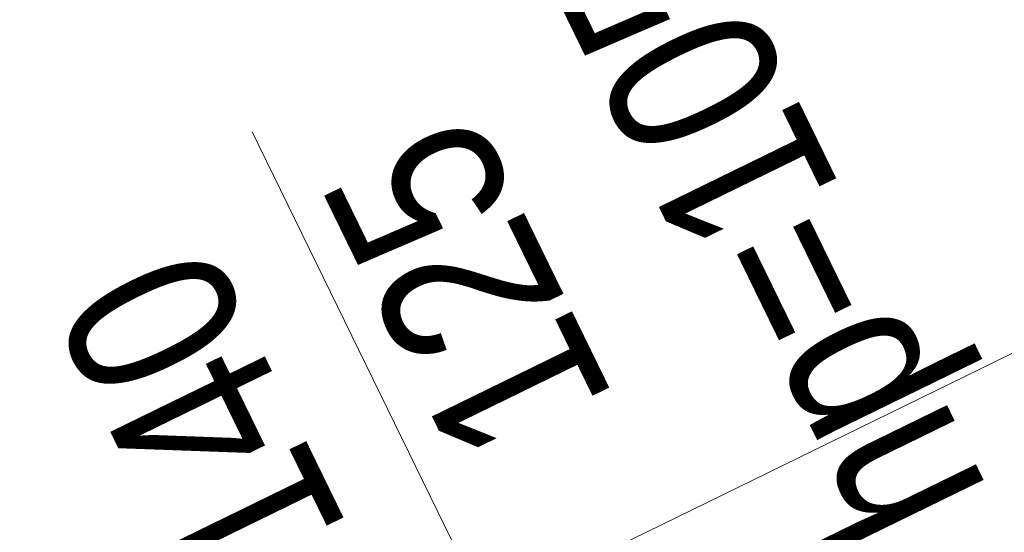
# Model space of a CAD drawing. Extents: x 6414462 to 20492237, y 5756825 to 17376351.
# Tile 45 of 127: x 6497754.037 to 6497754.61, y 5809738.686 to 5809738.984. Entities that reach past the tile are written whole.
import ezdxf

# ---------------------------------------------------------------- set-up
doc = ezdxf.new("R2010")
doc.units = 0
doc.layers.add('A-GLAZ', color=7, linetype='Continuous', lineweight=5)
doc.layers.add('A-GLAZ-IDEN', color=7, linetype='Continuous', lineweight=5)
doc.styles.add('Arial Narrow_1', font='txt', dxfattribs={"height": 1.5})

# ---------------------------------------------------------------- blocks, each defined once
blk = doc.blocks.new('Windows_S9000-Double-Vent-Window-with-Sashbars - O3 Windows_S9000-Double-Vent-Window-with-Sashbars 2-9090604-__-00_00 Przyziemie PB')
at = {"layer": 'A-GLAZ'}
blk.add_line((-69, 23.35), (69, 23.35), dxfattribs=at)
blk = doc.blocks.new('OOk oznaczenia okien __NL orneta - Oznaczenie okien standard flip-8779538-__-00_00 Przyziemie PB')
at = {"layer": 'A-GLAZ-IDEN'}
blk.add_line((0, 0.3095), (0, -0.3095), dxfattribs=at)

msp = doc.modelspace()

# ---------------------------------------------------------------- block references
at = {"layer": 'A-GLAZ', "xscale": 0.01, "yscale": 0.01, "zscale": 0.01, "rotation": 26.03236155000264}
msp.add_blockref('Windows_S9000-Double-Vent-Window-with-Sashbars - O3 Windows_S9000-Double-Vent-Window-with-Sashbars 2-9090604-__-00_00 Przyziemie PB', (6497754.44546, 5809738.44746, 0.1), dxfattribs=at)
at = {"layer": 'A-GLAZ-IDEN', "xscale": 0.4999999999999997, "yscale": 0.4999999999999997, "zscale": 0.4999999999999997, "rotation": 26.03236155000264}
msp.add_blockref('OOk oznaczenia okien __NL orneta - Oznaczenie okien standard flip-8779538-__-00_00 Przyziemie PB', (6497754.24023, 5809738.7795, 0.1), dxfattribs=at)

# ---------------------------------------------------------------- texts
at = {"layer": 'A-GLAZ-IDEN', "char_height": 0.1, "attachment_point": 1, "rotation": 116.0324, "style": 'Arial Narrow_1'}
for s, insert, width in [('hp=105cm', (6497754.51112, 5809738.66519, 0.1), 0.538734), ('125', (6497754.29388, 5809738.71809, 0.1), 0.192405), ('140', (6497754.13935, 5809738.64261, 0.1), 0.192405)]:
    msp.add_mtext(s, dxfattribs=dict(at, insert=insert, width=width))

doc.saveas('drawing.dxf')
